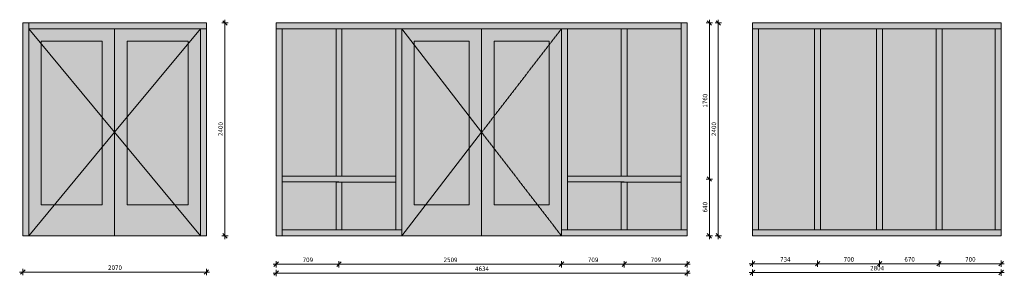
# Model space of a CAD drawing. Header units: millimetres. Extents: x 28714 to 120190, y -32637 to 2486.
# Tile 2 of 12: x 28714 to 39818, y -456 to 2436. Entities that reach past the tile are written whole.
import ezdxf

# ---------------------------------------------------------------- set-up
doc = ezdxf.new("R2010")
doc.units = ezdxf.units.MM
doc.linetypes.add('Hidden', pattern=[7.14375, 4.7625, -2.38125])
for name, color, linetype, lineweight in [('A-ANNO-DIMS', 211, 'Continuous', 9), ('A-ANNO-DIMS-20', 211, 'Continuous', 9), ('A-DOOR', 31, 'Continuous', 13), ('A-DOOR-FRAM', 31, 'Continuous', 13), ('A-GLAZ', 151, 'Continuous', 13), ('A-GLAZ-CURT', 52, 'Continuous', 13), ('A-GLAZ-CWMG', 51, 'Continuous', 13)]:
    doc.layers.add(name, color=color, linetype=linetype, lineweight=lineweight)
doc.styles.add('Tahoma', font='tahoma.ttf', dxfattribs={"height": 50})
doc.dimstyles.new('00_3B_2_5_-_streep_diagonaal', dxfattribs={"dimscale": 304.8, "dimtxt": 52.201042, "dimasz": 0.164042, "dimexe": 0.11811, "dimexo": 0.0625, "dimgap": 0.032808, "dimtad": 1, "dimdec": 0, "dimzin": 0, "dimdsep": 46, "dimtxsty": 'Tahoma', "dimblk1": 'OBLIQUE', "dimblk2": 'OBLIQUE', "dimsah": 1, "dimcen": 0.09, "dimdle": 0.11811, "dimazin": 0, "dimtfac": 1, "dimtdec": 4, "dimtix": 1, "dimtmove": 0, "dimatfit": 3, "dimfxl": 0.11811, "dimfxlon": 1, "dimtvp": 1, "dimtolj": 1, "dimtzin": 0, "dimarcsym": 2})

# ---------------------------------------------------------------- blocks, each defined once
blk = doc.blocks.new('Rectangular Mullion - NLRS_3-_CWM_kozijn profiel 067x114_gen_ASN-3304031-Bi_01')
at = {"layer": 'A-GLAZ-CWMG'}
blk.add_hatch(color=256, dxfattribs=at).paths.add_polyline_path([(29785, 2333), (29785, 2400), (28817, 2400), (28817, 2333)])
for p, q in [((28817, 2333), (28817, 2400)), ((29785, 2400), (28817, 2400)), ((29785, 2333), (28817, 2333))]:
    blk.add_line(p, q, dxfattribs=at)
blk = doc.blocks.new('Rectangular Mullion - NLRS_3-_CWM_kozijn profiel 067x114_gen_ASN-3840963-Bi_01')
at = {"layer": 'A-GLAZ-CWMG'}
blk.add_hatch(color=256, dxfattribs=at).paths.add_polyline_path([(28817.45, 0), (28817.45, 2400), (28750.45, 2400), (28750.45, 0)])
for p, q in [((28750.45, 2400), (28817.45, 2400)), ((28750.45, 2400), (28750.45, 0)), ((28817.45, 2400), (28817.45, 0)), ((28817.45, 0), (28750.45, 0))]:
    blk.add_line(p, q, dxfattribs=at)
blk = doc.blocks.new('Rectangular Mullion - NLRS_3-_CWM_kozijn profiel 067x114_gen_ASN-3840964-Bi_01')
at = {"layer": 'A-GLAZ-CWMG'}
blk.add_hatch(color=256, dxfattribs=at).paths.add_polyline_path([(30753.45, 0), (30820.45, 0), (30820.45, 2333), (30753.45, 2333)])
for p, q in [((30753.45, 2333), (30820.45, 2333)), ((30753.45, 0), (30753.45, 2333)), ((30820.45, 0), (30820.45, 2333)), ((30820.45, 0), (30753.45, 0))]:
    blk.add_line(p, q, dxfattribs=at)
blk = doc.blocks.new('Rectangular Mullion - NLRS_3-_CWM_kozijn profiel 067x114_gen_ASN-3304126-Bi_01')
at = {"layer": 'A-GLAZ-CWMG'}
blk.add_hatch(color=256, dxfattribs=at).paths.add_polyline_path([(30820, 2333), (30820, 2400), (29785, 2400), (29785, 2333)])
for p, q in [((30820, 2400), (29785, 2400)), ((30820, 2333), (29785, 2333)), ((30820, 2400), (30820, 2333))]:
    blk.add_line(p, q, dxfattribs=at)
blk = doc.blocks.new('NLRS_31_DO_CWB_deur 1_gen_ASN - 1std-3840965-Bi_01')
at = {"layer": 'A-DOOR-FRAM'}
h = blk.add_hatch(color=256, dxfattribs=at)
h.paths.add_polyline_path([(28817, 0), (29785, 0), (29785, 2333), (28817, 2333)])
h.paths.add_polyline_path([(28957, 350), (28957, 2193), (29645, 2193), (29645, 350)])
at = {"layer": 'A-DOOR'}
for p, q in [((29645, 350), (28957, 350)), ((29645, 0), (28957, 0))]:
    blk.add_line(p, q, dxfattribs=at)
at = {"layer": 'A-DOOR-FRAM'}
for p, q in [((29785, 0), (29785, 2333)), ((28957, 350), (28957, 2193)), ((28957, 2193), (29645, 2193)), ((29645, 2193), (29645, 350)), ((29645, 350), (28957, 350)), ((28817, 0), (29785, 0))]:
    blk.add_line(p, q, dxfattribs=at)
blk = doc.blocks.new('NLRS_31_DO_CWB_deur 1_gen_ASN - 1std-3841094-Bi_01')
at = {"layer": 'A-DOOR-FRAM'}
h = blk.add_hatch(color=256, dxfattribs=at)
h.paths.add_polyline_path([(29785, 0), (30753, 0), (30753, 2333), (29785, 2333)])
h.paths.add_polyline_path([(29925, 350), (29925, 2193), (30613, 2193), (30613, 350)])
at = {"layer": 'A-DOOR'}
for p, q in [((30613, 350), (29925, 350)), ((30613, 0), (29925, 0))]:
    blk.add_line(p, q, dxfattribs=at)
at = {"layer": 'A-DOOR-FRAM'}
for p, q in [((29785, 2333), (29785, 0)), ((29925, 350), (29925, 2193)), ((29925, 2193), (30613, 2193)), ((30613, 2193), (30613, 350)), ((30613, 350), (29925, 350)), ((29785, 0), (30753, 0))]:
    blk.add_line(p, q, dxfattribs=at)
blk = doc.blocks.new('NLRS_31_WIN_CWB_subvak -SH_gen_ASN - glas 2-4156814-Bi_01')
at = {"layer": 'A-GLAZ'}
blk.add_hatch(color=256, dxfattribs=at).paths.add_polyline_path([(29645, 350), (29645, 2193), (28957, 2193), (28957, 350)])
blk = doc.blocks.new('BI deur rechts - BI deur rechts-3841093-Bi_01')
at = {"layer": 'A-GLAZ'}
for p, q in [((28817, 2333), (29785, 1167)), ((29785, 1167), (28817, 0))]:
    blk.add_line(p, q, dxfattribs=at)
blk = doc.blocks.new('NLRS_31_WIN_CWB_subvak -SH_gen_ASN - glas 2-4156888-Bi_01')
at = {"layer": 'A-GLAZ'}
blk.add_hatch(color=256, dxfattribs=at).paths.add_polyline_path([(30613, 350), (30613, 2193), (29925, 2193), (29925, 350)])
blk = doc.blocks.new('BI deur links - BI deur links-3841170-Bi_01')
at = {"layer": 'A-GLAZ'}
for p, q in [((30753, 2333), (29785, 1167)), ((29785, 1167), (30753, 0))]:
    blk.add_line(p, q, dxfattribs=at)
blk = doc.blocks.new('System Panel - 31_WIN_paneel hout 60 mm-4152712-Bi_02')
at = {"layer": 'A-GLAZ-CURT'}
blk.add_hatch(color=256, dxfattribs=at).paths.add_polyline_path([(14989, 67), (14989, 607), (14381, 607), (14381, 67)])
blk = doc.blocks.new('Rectangular Mullion - NLRS_3-_CWM_kozijn profiel 067x114_gen_ASN-3277541-Bi_02')
at = {"layer": 'A-GLAZ-CWMG'}
blk.add_hatch(color=256, dxfattribs=at).paths.add_polyline_path([(18239.884318, 2333), (18881.384318, 2333), (18881.384318, 2400), (18239.884318, 2400)])
for p, q in [((18881.384318, 2400), (18239.884318, 2400)), ((18239.884318, 2333), (18881.384318, 2333)), ((18881.384318, 2400), (18881.384318, 2333))]:
    blk.add_line(p, q, dxfattribs=at)
blk = doc.blocks.new('Rectangular Mullion - NLRS_3-_CWM_kozijn profiel 067x114_gen_ASN-3276915-Bi_02')
at = {"layer": 'A-GLAZ-CWMG'}
blk.add_hatch(color=256, dxfattribs=at).paths.add_polyline_path([(15023, 0), (15023, 67), (14381, 67), (14381, 0)])
for p, q in [((14381, 0), (14381, 67)), ((15023, 67), (14381, 67)), ((14381, 0), (15023, 0))]:
    blk.add_line(p, q, dxfattribs=at)
blk = doc.blocks.new('Rectangular Mullion - NLRS_3-_CWM_kozijn profiel 067x114_gen_ASN-4152713-Bi_02')
at = {"layer": 'A-GLAZ-CWMG'}
blk.add_hatch(color=256, dxfattribs=at).paths.add_polyline_path([(18948.384318, 67), (18948.384318, 640), (18881.384318, 640), (18881.384318, 67)])
for p, q in [((18881.384318, 640), (18881.384318, 67)), ((18948.384318, 67), (18948.384318, 640)), ((18948.384318, 67), (18881.384318, 67))]:
    blk.add_line(p, q, dxfattribs=at)
blk = doc.blocks.new('Rectangular Mullion - NLRS_3-_CWM_kozijn profiel 067x114_gen_ASN-4152714-Bi_02')
at = {"layer": 'A-GLAZ-CWMG'}
blk.add_hatch(color=256, dxfattribs=at).paths.add_polyline_path([(14314, 640), (14381, 640), (14381, 2333), (14314, 2333)])
for p, q in [((14314, 2333), (14381, 2333)), ((14314, 2333), (14314, 640)), ((14381, 640), (14381, 2333))]:
    blk.add_line(p, q, dxfattribs=at)
blk = doc.blocks.new('Rectangular Mullion - NLRS_3-_CWM_kozijn profiel 067x114_gen_ASN-3276916-Bi_02')
at = {"layer": 'A-GLAZ-CWMG'}
blk.add_hatch(color=256, dxfattribs=at).paths.add_polyline_path([(14314, 2333), (15023, 2333), (15023, 2400), (14314, 2400)])
for p, q in [((14314, 2333), (14314, 2400)), ((15023, 2400), (14314, 2400)), ((14314, 2333), (15023, 2333))]:
    blk.add_line(p, q, dxfattribs=at)
blk = doc.blocks.new('Rectangular Mullion - NLRS_3-_CWM_kozijn profiel 067x114_gen_ASN-3277542-Bi_02')
at = {"layer": 'A-GLAZ-CWMG'}
blk.add_hatch(color=256, dxfattribs=at).paths.add_polyline_path([(15731.384318, 0), (15731.384318, 67), (15022.884318, 67), (15022.884318, 0)])
for p, q in [((15731.384318, 67), (15022.884318, 67)), ((15022.884318, 0), (15731.384318, 0)), ((15731.384318, 67), (15731.384318, 0))]:
    blk.add_line(p, q, dxfattribs=at)
blk = doc.blocks.new('Rectangular Mullion - NLRS_3-_CWM_kozijn profiel 067x114_gen_ASN-4152715-Bi_02')
at = {"layer": 'A-GLAZ-CWMG'}
blk.add_hatch(color=256, dxfattribs=at).paths.add_polyline_path([(15056.384318, 67), (15056.384318, 606.5), (14989.384318, 606.5), (14989.384318, 67)])
for p, q in [((14989.384318, 606.5), (15056.384318, 606.5)), ((14989.384318, 606.5), (14989.384318, 67)), ((15056.384318, 67), (15056.384318, 606.5)), ((15056.384318, 67), (14989.384318, 67))]:
    blk.add_line(p, q, dxfattribs=at)
blk = doc.blocks.new('Rectangular Mullion - NLRS_3-_CWM_kozijn profiel 067x114_gen_ASN-3276918-Bi_02')
at = {"layer": 'A-GLAZ-CWMG'}
blk.add_hatch(color=256, dxfattribs=at).paths.add_polyline_path([(15022.884318, 2333), (15697.884318, 2333), (15697.884318, 2400), (15022.884318, 2400)])
for p, q in [((15697.884318, 2400), (15022.884318, 2400)), ((15022.884318, 2333), (15697.884318, 2333))]:
    blk.add_line(p, q, dxfattribs=at)
blk = doc.blocks.new('Rectangular Mullion - NLRS_3-_CWM_kozijn profiel 067x114_gen_ASN-4152716-Bi_02')
at = {"layer": 'A-GLAZ-CWMG'}
blk.add_hatch(color=256, dxfattribs=at).paths.add_polyline_path([(15731.384318, 67), (15731.384318, 640), (15664.384318, 640), (15664.384318, 67)])
for p, q in [((15664.384318, 640), (15664.384318, 67)), ((15731.384318, 67), (15731.384318, 640)), ((15731.384318, 67), (15664.384318, 67))]:
    blk.add_line(p, q, dxfattribs=at)
blk = doc.blocks.new('Rectangular Mullion - NLRS_3-_CWM_kozijn profiel 067x114_gen_ASN-3276274-Bi_02')
at = {"layer": 'A-GLAZ-CWMG'}
blk.add_hatch(color=256, dxfattribs=at).paths.add_polyline_path([(15697.884318, 2333), (16631.384318, 2333), (16631.384318, 2400), (15697.884318, 2400)])
for p, q in [((16631.384318, 2400), (15697.884318, 2400)), ((15697.884318, 2333), (16631.384318, 2333))]:
    blk.add_line(p, q, dxfattribs=at)
blk = doc.blocks.new('Rectangular Mullion - NLRS_3-_CWM_kozijn profiel 067x114_gen_ASN-3276394-Bi_02')
at = {"layer": 'A-GLAZ-CWMG'}
blk.add_hatch(color=256, dxfattribs=at).paths.add_polyline_path([(16807, 2333), (17565, 2333), (17565, 2400), (16631, 2400), (16631, 2333)])
for p, q in [((17565, 2400), (16631, 2400)), ((16631, 2333), (17565, 2333))]:
    blk.add_line(p, q, dxfattribs=at)
blk = doc.blocks.new('Rectangular Mullion - NLRS_3-_CWM_kozijn profiel 067x114_gen_ASN-4147023-Bi_02')
at = {"layer": 'A-GLAZ-CWMG'}
blk.add_hatch(color=256, dxfattribs=at).paths.add_polyline_path([(18239.884318, 0), (18239.884318, 67), (17531.384318, 67), (17531.384318, 0)])
for p, q in [((17531.384318, 0), (17531.384318, 67)), ((18239.884318, 67), (17531.384318, 67)), ((17531.384318, 0), (18239.884318, 0))]:
    blk.add_line(p, q, dxfattribs=at)
blk = doc.blocks.new('NLRS_31_WIN_CWB_subvak -SH_gen_ASN - glas 2-4152765-Bi_02')
at = {"layer": 'A-GLAZ'}
blk.add_hatch(color=256, dxfattribs=at).paths.add_polyline_path([(14381, 674), (14989, 674), (14989, 2333), (14381, 2333)])
blk = doc.blocks.new('Rectangular Mullion - NLRS_3-_CWM_kozijn profiel 067x114_gen_ASN-4152781-Bi_02')
at = {"layer": 'A-GLAZ-CWMG'}
blk.add_hatch(color=256, dxfattribs=at).paths.add_polyline_path([(18948.384318, 640), (18948.384318, 2400), (18881.384318, 2400), (18881.384318, 640)])
for p, q in [((18881.384318, 2400), (18948.384318, 2400)), ((18881.384318, 2400), (18881.384318, 640)), ((18948.384318, 640), (18948.384318, 2400))]:
    blk.add_line(p, q, dxfattribs=at)
blk = doc.blocks.new('Rectangular Mullion - NLRS_3-_CWM_kozijn profiel 067x114_gen_ASN-4152782-Bi_02')
at = {"layer": 'A-GLAZ-CWMG'}
blk.add_hatch(color=256, dxfattribs=at).paths.add_polyline_path([(14314, 0), (14381, 0), (14381, 640), (14314, 640)])
for p, q in [((14314, 640), (14314, 0)), ((14381, 0), (14381, 640)), ((14381, 0), (14314, 0))]:
    blk.add_line(p, q, dxfattribs=at)
blk = doc.blocks.new('Rectangular Mullion - NLRS_3-_CWM_kozijn profiel 067x114_gen_ASN-3276919-Bi_02')
at = {"layer": 'A-GLAZ-CWMG'}
blk.add_hatch(color=256, dxfattribs=at).paths.add_polyline_path([(15023, 607), (15023, 674), (14381, 674), (14381, 607)])
for p, q in [((14381, 607), (14381, 674)), ((15023, 674), (14381, 674)), ((14381, 607), (15023, 607))]:
    blk.add_line(p, q, dxfattribs=at)
blk = doc.blocks.new('Rectangular Mullion - NLRS_3-_CWM_kozijn profiel 067x114_gen_ASN-3277544-Bi_02')
at = {"layer": 'A-GLAZ-CWMG'}
blk.add_hatch(color=256, dxfattribs=at).paths.add_polyline_path([(15664.384318, 606.5), (15664.384318, 673.5), (15022.884318, 673.5), (15022.884318, 606.5)])
for p, q in [((15664.384318, 673.5), (15022.884318, 673.5)), ((15664.384318, 673.5), (15664.384318, 606.5)), ((15022.884318, 606.5), (15664.384318, 606.5))]:
    blk.add_line(p, q, dxfattribs=at)
blk = doc.blocks.new('Rectangular Mullion - NLRS_3-_CWM_kozijn profiel 067x114_gen_ASN-4152783-Bi_02')
at = {"layer": 'A-GLAZ-CWMG'}
blk.add_hatch(color=256, dxfattribs=at).paths.add_polyline_path([(15056.384318, 673.5), (15056.384318, 2333), (14989.384318, 2333), (14989.384318, 673.5)])
for p, q in [((14989.384318, 2333), (15056.384318, 2333)), ((14989.384318, 2333), (14989.384318, 673.5)), ((15056.384318, 673.5), (15056.384318, 2333)), ((15056.384318, 673.5), (14989.384318, 673.5))]:
    blk.add_line(p, q, dxfattribs=at)
blk = doc.blocks.new('Rectangular Mullion - NLRS_3-_CWM_kozijn profiel 067x114_gen_ASN-4152784-Bi_02')
at = {"layer": 'A-GLAZ-CWMG'}
blk.add_hatch(color=256, dxfattribs=at).paths.add_polyline_path([(15731.384318, 640), (15731.384318, 2333), (15664.384318, 2333), (15664.384318, 640)])
for p, q in [((15664.384318, 2333), (15731.384318, 2333)), ((15664.384318, 2333), (15664.384318, 640)), ((15731.384318, 640), (15731.384318, 2333))]:
    blk.add_line(p, q, dxfattribs=at)
blk = doc.blocks.new('NLRS_31_DO_CWB_deur 1_gen_ASN - 1std-4152785-Bi_02')
at = {"layer": 'A-DOOR-FRAM'}
h = blk.add_hatch(color=256, dxfattribs=at)
h.paths.add_polyline_path([(16631.384318, 0), (17531.384318, 0), (17531.384318, 2333), (16631.384318, 2333)])
h.paths.add_polyline_path([(17391.384318, 350), (16771.384318, 350), (16771.384318, 2193), (17391.384318, 2193), (17391.384318, 640)])
at = {"layer": 'A-DOOR'}
for p, q in [((16771.384318, 350), (17391.384318, 350)), ((16771.384318, 0), (17391.384318, 0))]:
    blk.add_line(p, q, dxfattribs=at)
at = {"layer": 'A-DOOR-FRAM'}
for p, q in [((16631.384318, 0), (16631.384318, 2333)), ((16771.384318, 2193), (16771.384318, 350)), ((16771.384318, 2193), (17391.384318, 2193)), ((17391.384318, 350), (17391.384318, 2193)), ((16771.384318, 350), (17391.384318, 350)), ((17531.384318, 0), (16631.384318, 0))]:
    blk.add_line(p, q, dxfattribs=at)
blk = doc.blocks.new('NLRS_31_DO_CWB_deur 1_gen_ASN - 1std-4152827-Bi_02')
at = {"layer": 'A-DOOR-FRAM'}
h = blk.add_hatch(color=256, dxfattribs=at)
h.paths.add_polyline_path([(16631.384318, 0), (16631.384318, 2333), (15731.384318, 2333), (15731.384318, 0)])
h.paths.add_polyline_path([(16491.384318, 350), (15871.384318, 350), (15871.384318, 2193), (16491.384318, 2193)])
at = {"layer": 'A-DOOR'}
for p, q in [((15871.384318, 350), (16491.384318, 350)), ((15871.384318, 0), (16491.384318, 0))]:
    blk.add_line(p, q, dxfattribs=at)
at = {"layer": 'A-DOOR-FRAM'}
for p, q in [((16631.384318, 2333), (16631.384318, 0)), ((15871.384318, 2193), (15871.384318, 350)), ((15871.384318, 2193), (16491.384318, 2193)), ((16491.384318, 350), (16491.384318, 2193)), ((15871.384318, 350), (16491.384318, 350)), ((16631.384318, 0), (15731.384318, 0))]:
    blk.add_line(p, q, dxfattribs=at)
blk = doc.blocks.new('NLRS_31_WIN_CWB_subvak -SH_gen_ASN - glas 2-4156961-Bi_02')
at = {"layer": 'A-GLAZ'}
blk.add_hatch(color=256, dxfattribs=at).paths.add_polyline_path([(16807, 350), (17391, 350), (17391, 2193), (16771, 2193), (16771, 350)])
blk = doc.blocks.new('BI deur rechts - BI deur rechts-4147083-Bi_02')
at = {"layer": 'A-GLAZ', "linetype": 'Hidden'}
for p, q in [((17531.384318, 2333), (16631.384318, 1166.5)), ((16631.384318, 1166.5), (17531.384318, 0))]:
    blk.add_line(p, q, dxfattribs=at)
blk = doc.blocks.new('BU deur rechts - BU deur rechts-4147018-Bi_02')
at = {"layer": 'A-GLAZ'}
for p, q in [((15731.384318, 2333), (16631.384318, 1166.5)), ((16631.384318, 1166.5), (15731.384318, 0))]:
    blk.add_line(p, q, dxfattribs=at)
blk = doc.blocks.new('Rectangular Mullion - NLRS_3-_CWM_kozijn profiel 067x114_gen_ASN-2598008-Bi_03')
at = {"layer": 'A-GLAZ-CWMG'}
blk.add_hatch(color=256, dxfattribs=at).paths.add_polyline_path([(24114.384318, 2333), (24114.384318, 2400), (23380.884318, 2400), (23380.884318, 2333)])
for p, q in [((23380.884318, 2333), (23380.884318, 2400)), ((24114.384318, 2400), (23380.884318, 2400)), ((24114.384318, 2333), (23380.884318, 2333))]:
    blk.add_line(p, q, dxfattribs=at)
blk = doc.blocks.new('Rectangular Mullion - NLRS_3-_CWM_kozijn profiel 067x114_gen_ASN-2562525-Bi_03')
at = {"layer": 'A-GLAZ-CWMG'}
blk.add_hatch(color=256, dxfattribs=at).paths.add_polyline_path([(26184.384318, 0), (26184.384318, 67), (25484.384318, 67), (25484.384318, 0)])
for p, q in [((25484.384318, 67), (26184.384318, 67)), ((25484.384318, 0), (26184.384318, 0)), ((26184.384318, 67), (26184.384318, 0))]:
    blk.add_line(p, q, dxfattribs=at)
blk = doc.blocks.new('Rectangular Mullion - NLRS_3-_CWM_kozijn profiel 067x114_gen_ASN-2027134-Bi_03')
at = {"layer": 'A-GLAZ-CWMG'}
blk.add_hatch(color=256, dxfattribs=at).paths.add_polyline_path([(23447.884318, 67), (23447.884318, 2333), (23380.884318, 2333), (23380.884318, 67)])
for p, q in [((23380.884318, 2333), (23447.884318, 2333)), ((23380.884318, 2333), (23380.884318, 67)), ((23447.884318, 2333), (23447.884318, 67)), ((23447.884318, 67), (23380.884318, 67))]:
    blk.add_line(p, q, dxfattribs=at)
blk = doc.blocks.new('Rectangular Mullion - NLRS_3-_CWM_kozijn profiel 067x114_gen_ASN-2027135-Bi_03')
at = {"layer": 'A-GLAZ-CWMG'}
blk.add_hatch(color=256, dxfattribs=at).paths.add_polyline_path([(26117.384318, 67), (26184.384318, 67), (26184.384318, 2333), (26117.384318, 2333)])
for p, q in [((26117.384318, 2333), (26184.384318, 2333)), ((26117.384318, 67), (26117.384318, 2333)), ((26184.384318, 67), (26184.384318, 2333)), ((26184.384318, 67), (26117.384318, 67))]:
    blk.add_line(p, q, dxfattribs=at)
blk = doc.blocks.new('NLRS_31_WIN_CWB_subvak -SH_gen_ASN - glas 2-2562561-Bi_03')
at = {"layer": 'A-GLAZ'}
blk.add_hatch(color=256, dxfattribs=at).paths.add_polyline_path([(25517.884318, 67), (26117.384318, 67), (26117.384318, 2333), (25517.884318, 2333)])
blk = doc.blocks.new('NLRS_31_WIN_CWB_subvak -SH_gen_ASN - glas 2-2597941-Bi_03')
at = {"layer": 'A-GLAZ'}
blk.add_hatch(color=256, dxfattribs=at).paths.add_polyline_path([(24847.884318, 67), (25450.884318, 67), (25450.884318, 2333), (24847.884318, 2333)])
blk = doc.blocks.new('Rectangular Mullion - NLRS_3-_CWM_kozijn profiel 067x114_gen_ASN-2562526-Bi_03')
at = {"layer": 'A-GLAZ-CWMG'}
blk.add_hatch(color=256, dxfattribs=at).paths.add_polyline_path([(26184.384318, 2333), (26184.384318, 2400), (25484.384318, 2400), (25484.384318, 2333)])
for p, q in [((26184.384318, 2400), (25484.384318, 2400)), ((26184.384318, 2333), (25484.384318, 2333)), ((26184.384318, 2400), (26184.384318, 2333))]:
    blk.add_line(p, q, dxfattribs=at)
blk = doc.blocks.new('Rectangular Mullion - NLRS_3-_CWM_kozijn profiel 067x114_gen_ASN-2597904-Bi_03')
at = {"layer": 'A-GLAZ-CWMG'}
blk.add_hatch(color=256, dxfattribs=at).paths.add_polyline_path([(25484.384318, 0), (25484.384318, 67), (24814.384318, 67), (24814.384318, 0)])
for p, q in [((24814.384318, 67), (25484.384318, 67)), ((24814.384318, 0), (25484.384318, 0))]:
    blk.add_line(p, q, dxfattribs=at)
blk = doc.blocks.new('Rectangular Mullion - NLRS_3-_CWM_kozijn profiel 067x114_gen_ASN-2027056-Bi_03')
at = {"layer": 'A-GLAZ-CWMG'}
blk.add_hatch(color=256, dxfattribs=at).paths.add_polyline_path([(25517.884318, 67), (25517.884318, 2333), (25450.884318, 2333), (25450.884318, 67)])
for p, q in [((25450.884318, 2333), (25517.884318, 2333)), ((25450.884318, 2333), (25450.884318, 67)), ((25517.884318, 2333), (25517.884318, 67)), ((25517.884318, 67), (25450.884318, 67))]:
    blk.add_line(p, q, dxfattribs=at)
blk = doc.blocks.new('NLRS_31_WIN_CWB_subvak -SH_gen_ASN - glas 2-2555778-Bi_03')
at = {"layer": 'A-GLAZ'}
blk.add_hatch(color=256, dxfattribs=at).paths.add_polyline_path([(23447.884318, 67), (24080.884318, 67), (24080.884318, 2333), (23447.884318, 2333)])
blk = doc.blocks.new('Rectangular Mullion - NLRS_3-_CWM_kozijn profiel 067x114_gen_ASN-2555743-Bi_03')
at = {"layer": 'A-GLAZ-CWMG'}
blk.add_hatch(color=256, dxfattribs=at).paths.add_polyline_path([(24814.384318, 2333), (24814.384318, 2400), (24114.384318, 2400), (24114.384318, 2333)])
for p, q in [((24814.384318, 2400), (24114.384318, 2400)), ((24814.384318, 2333), (24114.384318, 2333))]:
    blk.add_line(p, q, dxfattribs=at)
blk = doc.blocks.new('Rectangular Mullion - NLRS_3-_CWM_kozijn profiel 067x114_gen_ASN-2598009-Bi_03')
at = {"layer": 'A-GLAZ-CWMG'}
blk.add_hatch(color=256, dxfattribs=at).paths.add_polyline_path([(23380.884318, 0), (24114.384318, 0), (24114.384318, 67), (23380.884318, 67)])
for p, q in [((23380.884318, 0), (23380.884318, 67)), ((23380.884318, 67), (24114.384318, 67)), ((23380.884318, 0), (24114.384318, 0))]:
    blk.add_line(p, q, dxfattribs=at)
blk = doc.blocks.new('Rectangular Mullion - NLRS_3-_CWM_kozijn profiel 067x114_gen_ASN-2597906-Bi_03')
at = {"layer": 'A-GLAZ-CWMG'}
blk.add_hatch(color=256, dxfattribs=at).paths.add_polyline_path([(25484.384318, 2333), (25484.384318, 2400), (24814.384318, 2400), (24814.384318, 2333)])
for p, q in [((25484.384318, 2400), (24814.384318, 2400)), ((25484.384318, 2333), (24814.384318, 2333))]:
    blk.add_line(p, q, dxfattribs=at)
blk = doc.blocks.new('Rectangular Mullion - NLRS_3-_CWM_kozijn profiel 067x114_gen_ASN-2555742-Bi_03')
at = {"layer": 'A-GLAZ-CWMG'}
blk.add_hatch(color=256, dxfattribs=at).paths.add_polyline_path([(24814.384318, 0), (24814.384318, 67), (24114.384318, 67), (24114.384318, 0)])
for p, q in [((24114.384318, 67), (24814.384318, 67)), ((24114.384318, 0), (24814.384318, 0))]:
    blk.add_line(p, q, dxfattribs=at)
blk = doc.blocks.new('DIMBLOCK1-Bi_01')
at = {"layer": 'A-ANNO-DIMS-20'}
for p, q in [((28714, -408), (30856, -408)), ((28750, -408), (28725, -433)), ((28750, -408), (28750, -372)), ((28750, -408), (28775, -383)), ((28750, -408), (28750, -444)), ((30820, -408), (30795, -433)), ((30820, -408), (30820, -372)), ((30820, -408), (30845, -383)), ((30820, -408), (30820, -444))]:
    blk.add_line(p, q, dxfattribs=at)
at = {"layer": 'A-ANNO-DIMS-20', "color": 0, "insert": (29711, -334), "char_height": 50, "width": 178.98, "attachment_point": 1, "line_spacing_factor": 0.994306, "style": 'Tahoma'}
blk.add_mtext('2070', dxfattribs=at)
blk = doc.blocks.new('_Oblique')
at = {"color": 0, "linetype": 'ByBlock', "lineweight": -2}
blk.add_line((-0.5, -0.5), (0.5, 0.5), dxfattribs=at)
blk = doc.blocks.new('DIMBLOCK2-Bi_01')
at = {"layer": 'A-ANNO-DIMS-20'}
for p, q in [((31029, 2400), (30993, 2400)), ((31029, 2400), (31004, 2425)), ((31029, -36), (31029, 2436)), ((31029, 2400), (31054, 2375)), ((31029, 2400), (31065, 2400)), ((31029, 0), (30993, 0)), ((31029, 0), (31004, 25)), ((31029, 0), (31054, -25)), ((31029, 0), (31065, 0))]:
    blk.add_line(p, q, dxfattribs=at)
at = {"layer": 'A-ANNO-DIMS-20', "color": 0, "insert": (30955, 1125), "char_height": 50, "width": 178.98, "attachment_point": 1, "rotation": 90, "line_spacing_factor": 0.994306, "style": 'Tahoma'}
blk.add_mtext('2400', dxfattribs=at)
blk = doc.blocks.new('DIMBLOCK3-Bi_02')
at = {"layer": 'A-ANNO-DIMS-20'}
for p, q in [((31571, -320), (32315, -320)), ((31607, -320), (31582, -345)), ((31607, -320), (31607, -284)), ((31607, -320), (31632, -295)), ((31607, -320), (31607, -356)), ((32315, -320), (32290, -345)), ((32315, -320), (32315, -284)), ((32315, -320), (32340, -295)), ((32315, -320), (32315, -356))]:
    blk.add_line(p, q, dxfattribs=at)
at = {"layer": 'A-ANNO-DIMS-20', "color": 0, "insert": (31905, -246), "char_height": 50, "width": 134.23, "attachment_point": 1, "line_spacing_factor": 0.994306, "style": 'Tahoma'}
blk.add_mtext('709', dxfattribs=at)
blk = doc.blocks.new('DIMBLOCK4-Bi_02')
at = {"layer": 'A-ANNO-DIMS-20'}
for p, q in [((32315, -320), (32290, -345)), ((32315, -320), (32315, -284)), ((32315, -320), (32340, -295)), ((32315, -320), (34824, -320)), ((32315, -320), (32315, -356)), ((34824, -320), (34799, -345)), ((34824, -320), (34824, -284)), ((34824, -320), (34849, -295)), ((34824, -320), (34824, -356))]:
    blk.add_line(p, q, dxfattribs=at)
at = {"layer": 'A-ANNO-DIMS-20', "color": 0, "insert": (33495, -246), "char_height": 50, "width": 178.98, "attachment_point": 1, "line_spacing_factor": 0.994306, "style": 'Tahoma'}
blk.add_mtext('2509', dxfattribs=at)
blk = doc.blocks.new('DIMBLOCK5-Bi_02')
at = {"layer": 'A-ANNO-DIMS-20'}
for p, q in [((34824, -320), (34799, -345)), ((34824, -320), (34824, -284)), ((34824, -320), (34849, -295)), ((34824, -320), (35532, -320)), ((34824, -320), (34824, -356)), ((35532, -320), (35507, -345)), ((35532, -320), (35532, -284)), ((35532, -320), (35557, -295)), ((35532, -320), (35532, -356))]:
    blk.add_line(p, q, dxfattribs=at)
at = {"layer": 'A-ANNO-DIMS-20', "color": 0, "insert": (35122, -246), "char_height": 50, "width": 134.23, "attachment_point": 1, "line_spacing_factor": 0.994306, "style": 'Tahoma'}
blk.add_mtext('709', dxfattribs=at)
blk = doc.blocks.new('DIMBLOCK6-Bi_02')
at = {"layer": 'A-ANNO-DIMS-20'}
for p, q in [((35532, -320), (35507, -345)), ((35532, -320), (35532, -284)), ((35532, -320), (35557, -295)), ((35532, -320), (36277, -320)), ((35532, -320), (35532, -356)), ((36241, -320), (36216, -345)), ((36241, -320), (36241, -284)), ((36241, -320), (36266, -295)), ((36241, -320), (36241, -356))]:
    blk.add_line(p, q, dxfattribs=at)
at = {"layer": 'A-ANNO-DIMS-20', "color": 0, "insert": (35830, -246), "char_height": 50, "width": 134.23, "attachment_point": 1, "line_spacing_factor": 0.994306, "style": 'Tahoma'}
blk.add_mtext('709', dxfattribs=at)
blk = doc.blocks.new('DIMBLOCK7-Bi_02')
at = {"layer": 'A-ANNO-DIMS-20'}
for p, q in [((36592, 2400), (36556, 2400)), ((36592, 2400), (36567, 2425)), ((36592, 2436), (36592, -36)), ((36592, 2400), (36617, 2375)), ((36592, 2400), (36628, 2400)), ((36592, 0), (36556, 0)), ((36592, 0), (36567, 25)), ((36592, 0), (36617, -25)), ((36592, 0), (36628, 0))]:
    blk.add_line(p, q, dxfattribs=at)
at = {"layer": 'A-ANNO-DIMS-20', "color": 0, "insert": (36518, 1125), "char_height": 50, "width": 178.98, "attachment_point": 1, "rotation": 90, "line_spacing_factor": 0.994306, "style": 'Tahoma'}
blk.add_mtext('2400', dxfattribs=at)
blk = doc.blocks.new('DIMBLOCK8-Bi_02')
at = {"layer": 'A-ANNO-DIMS-20'}
for p, q in [((36492, 2400), (36456, 2400)), ((36492, 2400), (36467, 2425)), ((36492, 2436), (36492, 640)), ((36492, 2400), (36517, 2375)), ((36492, 2400), (36528, 2400)), ((36492, 640), (36456, 640)), ((36492, 640), (36467, 665)), ((36492, 640), (36517, 615)), ((36492, 640), (36528, 640))]:
    blk.add_line(p, q, dxfattribs=at)
at = {"layer": 'A-ANNO-DIMS-20', "color": 0, "insert": (36418, 1445), "char_height": 50, "width": 178.98, "attachment_point": 1, "rotation": 90, "line_spacing_factor": 0.994306, "style": 'Tahoma'}
blk.add_mtext('1760', dxfattribs=at)
blk = doc.blocks.new('DIMBLOCK9-Bi_02')
at = {"layer": 'A-ANNO-DIMS-20'}
for p, q in [((36492, 640), (36456, 640)), ((36492, 640), (36467, 665)), ((36492, 640), (36492, -36)), ((36492, 640), (36517, 615)), ((36492, 640), (36528, 640)), ((36492, 0), (36456, 0)), ((36492, 0), (36467, 25)), ((36492, 0), (36517, -25)), ((36492, 0), (36528, 0))]:
    blk.add_line(p, q, dxfattribs=at)
at = {"layer": 'A-ANNO-DIMS-20', "color": 0, "insert": (36418, 264), "char_height": 50, "width": 134.23, "attachment_point": 1, "rotation": 90, "line_spacing_factor": 0.994306, "style": 'Tahoma'}
blk.add_mtext('640', dxfattribs=at)
blk = doc.blocks.new('DIMBLOCK10-Bi_02')
at = {"layer": 'A-ANNO-DIMS-20'}
for p, q in [((36277, -420), (31571, -420)), ((31607, -420), (31582, -445)), ((31607, -420), (31607, -384)), ((31607, -420), (31632, -395)), ((31607, -420), (31607, -456)), ((36241, -420), (36216, -445)), ((36241, -420), (36241, -384)), ((36241, -420), (36266, -395)), ((36241, -420), (36241, -456))]:
    blk.add_line(p, q, dxfattribs=at)
at = {"layer": 'A-ANNO-DIMS-20', "color": 0, "insert": (33849, -346), "char_height": 50, "width": 178.98, "attachment_point": 1, "line_spacing_factor": 0.994306, "style": 'Tahoma'}
blk.add_mtext('4634', dxfattribs=at)
blk = doc.blocks.new('DIMBLOCK12-Bi_03')
at = {"layer": 'A-ANNO-DIMS-20'}
for p, q in [((39818, -414), (36942, -414)), ((36978, -414), (36953, -439)), ((36978, -414), (36978, -378)), ((36978, -414), (37003, -389)), ((36978, -414), (36978, -450)), ((39782, -414), (39757, -439)), ((39782, -414), (39782, -378)), ((39782, -414), (39807, -389)), ((39782, -414), (39782, -450))]:
    blk.add_line(p, q, dxfattribs=at)
at = {"layer": 'A-ANNO-DIMS-20', "color": 0, "insert": (38305, -340), "char_height": 50, "width": 178.98, "attachment_point": 1, "line_spacing_factor": 0.994306, "style": 'Tahoma'}
blk.add_mtext('2804', dxfattribs=at)
blk = doc.blocks.new('DIMBLOCK13-Bi_03')
at = {"layer": 'A-ANNO-DIMS-20'}
for p, q in [((36942, -314), (37712, -314)), ((36978, -314), (36953, -339)), ((36978, -314), (36978, -278)), ((36978, -314), (37003, -289)), ((36978, -314), (36978, -350)), ((37712, -314), (37687, -339)), ((37712, -314), (37712, -278)), ((37712, -314), (37737, -289)), ((37712, -314), (37712, -350))]:
    blk.add_line(p, q, dxfattribs=at)
at = {"layer": 'A-ANNO-DIMS-20', "color": 0, "insert": (37289, -240), "char_height": 50, "width": 134.23, "attachment_point": 1, "line_spacing_factor": 0.994306, "style": 'Tahoma'}
blk.add_mtext('734', dxfattribs=at)
blk = doc.blocks.new('DIMBLOCK14-Bi_03')
at = {"layer": 'A-ANNO-DIMS-20'}
for p, q in [((37712, -314), (37687, -339)), ((37712, -314), (37712, -278)), ((37712, -314), (37737, -289)), ((37712, -314), (38412, -314)), ((37712, -314), (37712, -350)), ((38412, -314), (38387, -339)), ((38412, -314), (38412, -278)), ((38412, -314), (38437, -289)), ((38412, -314), (38412, -350))]:
    blk.add_line(p, q, dxfattribs=at)
at = {"layer": 'A-ANNO-DIMS-20', "color": 0, "insert": (38006, -240), "char_height": 50, "width": 134.23, "attachment_point": 1, "line_spacing_factor": 0.994306, "style": 'Tahoma'}
blk.add_mtext('700', dxfattribs=at)
blk = doc.blocks.new('DIMBLOCK15-Bi_03')
at = {"layer": 'A-ANNO-DIMS-20'}
for p, q in [((38412, -314), (38387, -339)), ((38412, -314), (38412, -278)), ((38412, -314), (38437, -289)), ((38412, -314), (39082, -314)), ((38412, -314), (38412, -350)), ((39082, -314), (39057, -339)), ((39082, -314), (39082, -278)), ((39082, -314), (39107, -289)), ((39082, -314), (39082, -350))]:
    blk.add_line(p, q, dxfattribs=at)
at = {"layer": 'A-ANNO-DIMS-20', "color": 0, "insert": (38691, -240), "char_height": 50, "width": 134.23, "attachment_point": 1, "line_spacing_factor": 0.994306, "style": 'Tahoma'}
blk.add_mtext('670', dxfattribs=at)
blk = doc.blocks.new('DIMBLOCK16-Bi_03')
at = {"layer": 'A-ANNO-DIMS-20'}
for p, q in [((39082, -314), (39057, -339)), ((39082, -314), (39082, -278)), ((39082, -314), (39107, -289)), ((39082, -314), (39818, -314)), ((39082, -314), (39082, -350)), ((39782, -314), (39757, -339)), ((39782, -314), (39782, -278)), ((39782, -314), (39807, -289)), ((39782, -314), (39782, -350))]:
    blk.add_line(p, q, dxfattribs=at)
at = {"layer": 'A-ANNO-DIMS-20', "color": 0, "insert": (39376, -240), "char_height": 50, "width": 134.23, "attachment_point": 1, "line_spacing_factor": 0.994306, "style": 'Tahoma'}
blk.add_mtext('700', dxfattribs=at)

msp = doc.modelspace()

# ---------------------------------------------------------------- block references
at = {"layer": 'A-DOOR-FRAM'}
for name, p in [('NLRS_31_DO_CWB_deur 1_gen_ASN - 1std-3840965-Bi_01', (0, 0)), ('NLRS_31_DO_CWB_deur 1_gen_ASN - 1std-3841094-Bi_01', (0, 0)), ('NLRS_31_DO_CWB_deur 1_gen_ASN - 1std-4152827-Bi_02', (17292.2, 0)), ('NLRS_31_DO_CWB_deur 1_gen_ASN - 1std-4152785-Bi_02', (17292.2, 0))]:
    msp.add_blockref(name, p, dxfattribs=at)
at = {"layer": 'A-GLAZ'}
for name, p in [('BI deur rechts - BI deur rechts-3841093-Bi_01', (0, 0)), ('NLRS_31_WIN_CWB_subvak -SH_gen_ASN - glas 2-4152765-Bi_02', (17292.2, 0)), ('NLRS_31_WIN_CWB_subvak -SH_gen_ASN - glas 2-4152765-Bi_02', (17967.2, 0)), ('BI deur rechts - BI deur rechts-4147083-Bi_02', (17292.2, 0)), ('NLRS_31_WIN_CWB_subvak -SH_gen_ASN - glas 2-4152765-Bi_02', (20509.2, 0)), ('NLRS_31_WIN_CWB_subvak -SH_gen_ASN - glas 2-4152765-Bi_02', (21184.2, 0)), ('NLRS_31_WIN_CWB_subvak -SH_gen_ASN - glas 2-2555778-Bi_03', (13597.3, 0)), ('NLRS_31_WIN_CWB_subvak -SH_gen_ASN - glas 2-2555778-Bi_03', (14297.3, 0)), ('NLRS_31_WIN_CWB_subvak -SH_gen_ASN - glas 2-2597941-Bi_03', (13597.3, 0)), ('NLRS_31_WIN_CWB_subvak -SH_gen_ASN - glas 2-2562561-Bi_03', (13597.3, 0)), ('NLRS_31_WIN_CWB_subvak -SH_gen_ASN - glas 2-4156814-Bi_01', (0, 0)), ('NLRS_31_WIN_CWB_subvak -SH_gen_ASN - glas 2-4156888-Bi_01', (0, 0)), ('NLRS_31_WIN_CWB_subvak -SH_gen_ASN - glas 2-4156961-Bi_02', (16392.2, 0)), ('NLRS_31_WIN_CWB_subvak -SH_gen_ASN - glas 2-4156961-Bi_02', (17292.2, 0))]:
    msp.add_blockref(name, p, dxfattribs=at)
at = {"layer": 'A-GLAZ', "linetype": 'Hidden'}
for name, p in [('BI deur links - BI deur links-3841170-Bi_01', (0, 0)), ('BU deur rechts - BU deur rechts-4147018-Bi_02', (17292.2, 0))]:
    msp.add_blockref(name, p, dxfattribs=at)
at = {"layer": 'A-GLAZ-CURT'}
for p in [(17292.2, 0), (17967.2, 0), (20509.2, 0), (21184.2, 0)]:
    msp.add_blockref('System Panel - 31_WIN_paneel hout 60 mm-4152712-Bi_02', p, dxfattribs=at)
at = {"layer": 'A-GLAZ-CWMG'}
for name, p in [('Rectangular Mullion - NLRS_3-_CWM_kozijn profiel 067x114_gen_ASN-3840963-Bi_01', (0, 0)), ('Rectangular Mullion - NLRS_3-_CWM_kozijn profiel 067x114_gen_ASN-3304031-Bi_01', (0, 0)), ('Rectangular Mullion - NLRS_3-_CWM_kozijn profiel 067x114_gen_ASN-3304126-Bi_01', (0, 0)), ('Rectangular Mullion - NLRS_3-_CWM_kozijn profiel 067x114_gen_ASN-3840964-Bi_01', (0, 0)), ('Rectangular Mullion - NLRS_3-_CWM_kozijn profiel 067x114_gen_ASN-3276916-Bi_02', (17292.2, 0)), ('Rectangular Mullion - NLRS_3-_CWM_kozijn profiel 067x114_gen_ASN-4152714-Bi_02', (17292.2, 0)), ('Rectangular Mullion - NLRS_3-_CWM_kozijn profiel 067x114_gen_ASN-4152783-Bi_02', (17292.2, 0)), ('Rectangular Mullion - NLRS_3-_CWM_kozijn profiel 067x114_gen_ASN-3276918-Bi_02', (17292.2, 0)), ('Rectangular Mullion - NLRS_3-_CWM_kozijn profiel 067x114_gen_ASN-4152784-Bi_02', (17292.2, 0)), ('Rectangular Mullion - NLRS_3-_CWM_kozijn profiel 067x114_gen_ASN-3276274-Bi_02', (17292.2, 0)), ('Rectangular Mullion - NLRS_3-_CWM_kozijn profiel 067x114_gen_ASN-3276394-Bi_02', (17292.2, 0)), ('Rectangular Mullion - NLRS_3-_CWM_kozijn profiel 067x114_gen_ASN-4152784-Bi_02', (19159.2, 0)), ('Rectangular Mullion - NLRS_3-_CWM_kozijn profiel 067x114_gen_ASN-3276918-Bi_02', (19834.2, 0)), ('Rectangular Mullion - NLRS_3-_CWM_kozijn profiel 067x114_gen_ASN-4152783-Bi_02', (20509.2, 0)), ('Rectangular Mullion - NLRS_3-_CWM_kozijn profiel 067x114_gen_ASN-3277541-Bi_02', (17292.2, 0)), ('Rectangular Mullion - NLRS_3-_CWM_kozijn profiel 067x114_gen_ASN-4152781-Bi_02', (17292.2, 0)), ('Rectangular Mullion - NLRS_3-_CWM_kozijn profiel 067x114_gen_ASN-2598008-Bi_03', (13597.3, 0)), ('Rectangular Mullion - NLRS_3-_CWM_kozijn profiel 067x114_gen_ASN-2027134-Bi_03', (13597.3, 0)), ('Rectangular Mullion - NLRS_3-_CWM_kozijn profiel 067x114_gen_ASN-2027056-Bi_03', (12227.3, 0)), ('Rectangular Mullion - NLRS_3-_CWM_kozijn profiel 067x114_gen_ASN-2555743-Bi_03', (13597.3, 0)), ('Rectangular Mullion - NLRS_3-_CWM_kozijn profiel 067x114_gen_ASN-2027056-Bi_03', (12927.3, 0)), ('Rectangular Mullion - NLRS_3-_CWM_kozijn profiel 067x114_gen_ASN-2597906-Bi_03', (13597.3, 0)), ('Rectangular Mullion - NLRS_3-_CWM_kozijn profiel 067x114_gen_ASN-2027056-Bi_03', (13597.3, 0)), ('Rectangular Mullion - NLRS_3-_CWM_kozijn profiel 067x114_gen_ASN-2562526-Bi_03', (13597.3, 0)), ('Rectangular Mullion - NLRS_3-_CWM_kozijn profiel 067x114_gen_ASN-2027135-Bi_03', (13597.3, 0)), ('Rectangular Mullion - NLRS_3-_CWM_kozijn profiel 067x114_gen_ASN-3276919-Bi_02', (17292.2, 0)), ('Rectangular Mullion - NLRS_3-_CWM_kozijn profiel 067x114_gen_ASN-3277544-Bi_02', (17292.2, 0)), ('Rectangular Mullion - NLRS_3-_CWM_kozijn profiel 067x114_gen_ASN-3276919-Bi_02', (20509.2, 0)), ('Rectangular Mullion - NLRS_3-_CWM_kozijn profiel 067x114_gen_ASN-3277544-Bi_02', (20509.2, 0)), ('Rectangular Mullion - NLRS_3-_CWM_kozijn profiel 067x114_gen_ASN-4152782-Bi_02', (17292.2, 0)), ('Rectangular Mullion - NLRS_3-_CWM_kozijn profiel 067x114_gen_ASN-4152715-Bi_02', (17292.2, 0)), ('Rectangular Mullion - NLRS_3-_CWM_kozijn profiel 067x114_gen_ASN-4152716-Bi_02', (17292.2, 0)), ('Rectangular Mullion - NLRS_3-_CWM_kozijn profiel 067x114_gen_ASN-4152716-Bi_02', (19159.2, 0)), ('Rectangular Mullion - NLRS_3-_CWM_kozijn profiel 067x114_gen_ASN-4152715-Bi_02', (20509.2, 0)), ('Rectangular Mullion - NLRS_3-_CWM_kozijn profiel 067x114_gen_ASN-4152713-Bi_02', (17292.2, 0)), ('Rectangular Mullion - NLRS_3-_CWM_kozijn profiel 067x114_gen_ASN-3276915-Bi_02', (17292.2, 0)), ('Rectangular Mullion - NLRS_3-_CWM_kozijn profiel 067x114_gen_ASN-3277542-Bi_02', (17292.2, 0)), ('Rectangular Mullion - NLRS_3-_CWM_kozijn profiel 067x114_gen_ASN-4147023-Bi_02', (17292.2, 0)), ('Rectangular Mullion - NLRS_3-_CWM_kozijn profiel 067x114_gen_ASN-3277542-Bi_02', (20509.2, 0)), ('Rectangular Mullion - NLRS_3-_CWM_kozijn profiel 067x114_gen_ASN-2598009-Bi_03', (13597.3, 0)), ('Rectangular Mullion - NLRS_3-_CWM_kozijn profiel 067x114_gen_ASN-2555742-Bi_03', (13597.3, 0)), ('Rectangular Mullion - NLRS_3-_CWM_kozijn profiel 067x114_gen_ASN-2597904-Bi_03', (13597.3, 0)), ('Rectangular Mullion - NLRS_3-_CWM_kozijn profiel 067x114_gen_ASN-2562525-Bi_03', (13597.3, 0))]:
    msp.add_blockref(name, p, dxfattribs=at)

# ---------------------------------------------------------------- dimensions: what is measured, and where the dimension line sits
at = {"layer": 'A-ANNO-DIMS'}
for base, p1, p2, override, picture, middle in [((31028.8, 2400), (30992.8, 0), (30992.8, 2400), {"dimpost": '<>', "dimfxl": 2400}, 'DIMBLOCK2-Bi_01', (30992.8, 1200)), ((36491.8, 640), (36455.8, 2400), (36455.8, 640), {"dimpost": '<>', "dimfxl": 1760}, 'DIMBLOCK8-Bi_02', (36455.8, 1520)), ((36591.8, 0), (36555.8, 2400), (36555.8, 0), {"dimpost": '<>', "dimfxl": 2400}, 'DIMBLOCK7-Bi_02', (36555.8, 1200)), ((36491.8, 0), (36455.8, 640), (36455.8, 0), {"dimpost": '<>', "dimfxl": 640}, 'DIMBLOCK9-Bi_02', (36455.8, 320))]:
    dim = msp.add_linear_dim(base=base, p1=p1, p2=p2, angle=90, dimstyle='00_3B_2_5_-_streep_diagonaal', override=override, dxfattribs=at)
    dim.commit()
    dim.dimension.update_dxf_attribs({"geometry": picture, "text_midpoint": middle})
for base, p1, p2, override, picture, middle in [((32315.0485063, -320.2610734), (31606.5485063, -284.2610734), (32315.0485063, -284.2610734), {"dimpost": '<>', "dimfxl": 708.5}, 'DIMBLOCK3-Bi_02', (31960.7985063, -284.2368963)), ((34823.5485063, -320.2610734), (32315.0485063, -284.2610734), (34823.5485063, -284.2610734), {"dimpost": '<>', "dimfxl": 2508.5}, 'DIMBLOCK4-Bi_02', (33569.2985063, -284.2201065)), ((35532.0485063, -320.2610734), (34823.5485063, -284.2610734), (35532.0485063, -284.2610734), {"dimpost": '<>', "dimfxl": 708.5}, 'DIMBLOCK5-Bi_02', (35177.7985063, -284.2368963)), ((36240.5485063, -320.2610734), (35532.0485063, -284.2610734), (36240.5485063, -284.2610734), {"dimpost": '<>', "dimfxl": 708.5}, 'DIMBLOCK6-Bi_02', (35886.2985063, -284.2368963)), ((37711.7292197, -313.7387945), (36978.2292197, -277.7387945), (37711.7292197, -277.7387945), {"dimpost": '<>', "dimfxl": 733.5}, 'DIMBLOCK13-Bi_03', (37344.9792197, -277.6978276)), ((38411.7, -313.7), (37711.7, -277.7), (38411.7, -277.7), {"dimpost": '<>', "dimfxl": 700}, 'DIMBLOCK14-Bi_03', (38061.7, -277.7)), ((39081.7, -313.7), (38411.7, -277.7), (39081.7, -277.7), {"dimpost": '<>', "dimfxl": 670}, 'DIMBLOCK15-Bi_03', (38746.7, -277.7)), ((39781.7, -313.7), (39081.7, -277.7), (39781.7, -277.7), {"dimpost": '<>', "dimfxl": 700}, 'DIMBLOCK16-Bi_03', (39431.7, -277.7)), ((30820.5, -408.1), (28750.5, -372.1), (30820.5, -372.1), {"dimpost": '<>', "dimfxl": 2070}, 'DIMBLOCK1-Bi_01', (29785.5, -372.1)), ((31606.5, -420.3), (36240.5, -384.3), (31606.5, -384.3), {"dimpost": '<>', "dimfxl": 4634}, 'DIMBLOCK10-Bi_02', (33923.5, -384.2)), ((36978.2292197, -413.7387945), (39781.7292197, -377.7387945), (36978.2292197, -377.7387945), {"dimpost": '<>', "dimfxl": 2803.5}, 'DIMBLOCK12-Bi_03', (38379.9792197, -377.5970888))]:
    dim = msp.add_linear_dim(base=base, p1=p1, p2=p2, dimstyle='00_3B_2_5_-_streep_diagonaal', override=override, dxfattribs=at)
    dim.commit()
    dim.dimension.update_dxf_attribs({"geometry": picture, "text_midpoint": middle})

doc.saveas('drawing.dxf')
